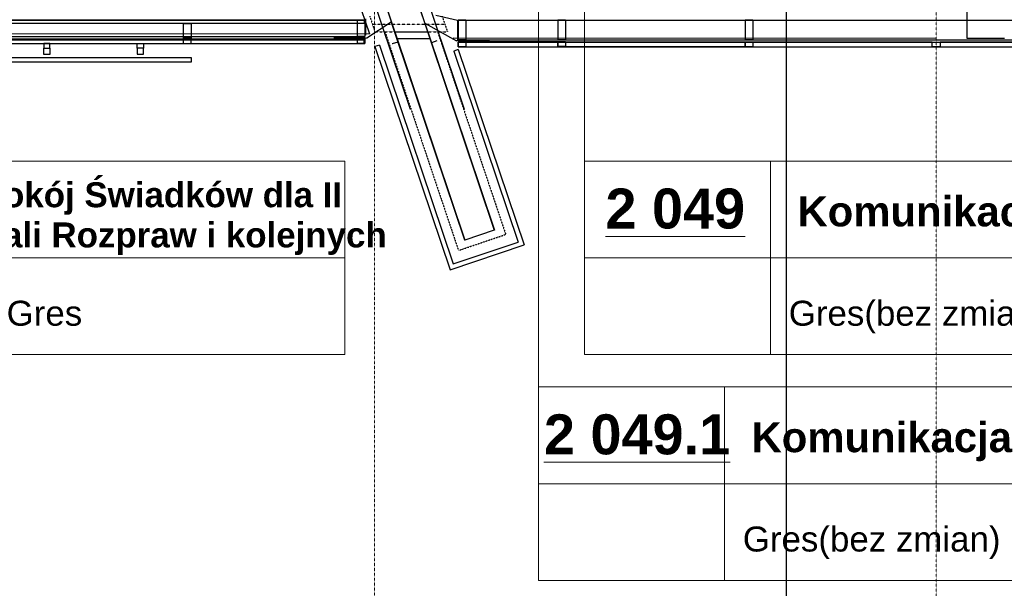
# Model space of a CAD drawing. Header units: millimetres. Extents: x -8838 to 31257, y -6224 to 3754.
# Tile 98 of 185: x 3700 to 4331, y -5690 to -5326. Entities that reach past the tile are written whole.
import ezdxf
from ezdxf.enums import TextEntityAlignment as Align

# ---------------------------------------------------------------- set-up
doc = ezdxf.new("R2010")
doc.units = ezdxf.units.MM
doc.header["$LTSCALE"] = 10
doc.header["$MEASUREMENT"] = 0
for name, pattern in [('rzut 2 pietra$0$ArchiTECH.PC 2. Line Type', [0.0025, 0.0015, -0.001]), ('rzut 2 pietra$0$ArchiTECH.PC 5. Line Type', [0.0053, 0.003, -0.001, 0.0003, -0.001]), ('rzut 2 pietra$0$ArchiTECH.PC Solid Line Type', [0]), ('SUFIT_2 PIETRO$0$ArchiTECH.PC 2. Line Type', [0.0025, 0.0015, -0.001]), ('SUFIT_2 PIETRO$0$ArchiTECH.PC Solid Line Type', [0])]:
    doc.linetypes.add(name, pattern=pattern)
doc.layers.add('_Etapy_opis', color=7, linetype='CONTINUOUS', lineweight=18)
doc.layers.add('IS_ARCH', color=254, linetype='CONTINUOUS', lineweight=18)
doc.layers.add('SUFIT_2 PIETRO$0$ELEM KONSTRUKCJI - inwent', color=254, linetype='CONTINUOUS')
doc.layers.add('SUFIT_2 PIETRO$0$INWENTARYZACJA', color=254, linetype='CONTINUOUS')
doc.styles.add('rzut 2 pietra$0$ArchiTECHStyle1', font='arial.ttf', dxfattribs={"height": 0.16})
doc.styles.add('rzut 2 pietra$0$ArchiTECHStyle2', font='arialbd.ttf', dxfattribs={"height": 0.192})

msp = doc.modelspace()

# ---------------------------------------------------------------- linework, layer by layer
at = {"layer": '_Etapy_opis', "color": 5}
msp.add_lwpolyline([(3477.82, -3961.16), (3141.93, -3007), (5530.28, -3007), (5741.13, -2653.07), (9611.1, -4017.92), (7982.09, -5987.21), (4191.04, -5987.21), (4191.22, -3961.16)], close=True, dxfattribs=at)
at = {"layer": '_Etapy_opis', "color": 3}
msp.add_lwpolyline([(3387.76, -3694.17), (-3457.77, -3694.17), (-3457.77, -5859.46), (4191.22, -5859.46), (4191.22, -3961.27), (3489.57, -3961.21), (3387.76, -3694.17)], dxfattribs=at)
at = {"layer": 'IS_ARCH', "linetype": 'rzut 2 pietra$0$ArchiTECH.PC 5. Line Type'}
for p, q in [((3927.47, -3084.11), (3927.16, -6165.15)), ((4287.47, -3084.15), (4287.16, -6164.87))]:
    msp.add_line(p, q, dxfattribs=at)
at = {"layer": 'IS_ARCH', "linetype": 'rzut 2 pietra$0$ArchiTECH.PC Solid Line Type'}
for p, q in [((4061.84, -5416.5), (4061.84, -4533.88)), ((4306.95, -4647.69), (4306.95, -5337.58)), ((3893.87, -5216.04), (3950.08, -5383.13)), ((3900.62, -5216.03), (3956.9, -5383.1)), ((3921.72, -5216.02), (3978, -5383.11)), ((3927.66, -5213.62), (3984.69, -5383.13)), ((3885.82, -5220.91), (3924.1, -5334.95)), ((4032.39, -5561.15), (4032.39, -5244.43)), ((3921.59, -5325.26), (3921.58, -5335.8)), ((3966.63, -5322.96), (3980.4, -5326.25)), ((2664.75, -5326.03), (3920.61, -5326.03)), ((2664.75, -5326.03), (3921.06, -5326.15)), ((3920.61, -5328.38), (2664.75, -5328.38)), ((3804.77, -5337.58), (3804.77, -5328.38)), ((3804.77, -5328.38), (3809.78, -5328.38)), ((3809.78, -5328.38), (3809.78, -5337.58)), ((3921.06, -5326.15), (3916.06, -5326.15)), ((3916.06, -5326.15), (3916.07, -5336.69)), ((3920.61, -5326.03), (3920.61, -5328.38)), ((3921.06, -5326.15), (3921.07, -5336.68)), ((3937.86, -5327.45), (3922.38, -5337.58)), ((3937.86, -5327.45), (3942.15, -5340.17)), ((3959.57, -5328.09), (3979.84, -5339.49)), ((3959.57, -5328.09), (3963.77, -5340.59)), ((3980.4, -5326.25), (3980.4, -5338.67)), ((3980.89, -5326.16), (3980.9, -5338.67)), ((3985.89, -5326.16), (3980.89, -5326.16)), ((3980.89, -5326.16), (4492.8, -5326.19)), ((3980.89, -5326.16), (4492.8, -5326.19)), ((3985.89, -5326.16), (3985.9, -5338.67)), ((4049.75, -5326.16), (4044.75, -5326.17)), ((4044.75, -5326.17), (4044.75, -5338.67)), ((4049.75, -5326.16), (4049.75, -5338.66)), ((4164.75, -5326.18), (4164.75, -5338.68)), ((4169.75, -5326.18), (4164.75, -5326.18)), ((4169.75, -5326.18), (4169.75, -5338.68)), ((2664.74, -5336.56), (3921.07, -5336.68)), ((2664.74, -5338.04), (3921.07, -5338.16)), ((3226.28, -5334.35), (3924.1, -5334.95)), ((3809.78, -5337.58), (3804.77, -5337.58)), ((3922.38, -5337.58), (3901.3, -5337.59)), ((3921.07, -5336.68), (3916.07, -5336.69)), ((3921.07, -5338.16), (3916.07, -5338.16)), ((3916.07, -5338.16), (3916.07, -5341.16)), ((3921.07, -5338.16), (3921.07, -5341.15)), ((3940.25, -5333.65), (3985.16, -5467.13)), ((3940.25, -5333.65), (3961.36, -5333.65)), ((3941.65, -5337.91), (3962.78, -5337.99)), ((3985.1, -5467.04), (3941.65, -5337.91)), ((3941.65, -5337.91), (3962.78, -5337.99)), ((3985.1, -5467.04), (3941.65, -5337.91)), ((3961.36, -5333.65), (4004.12, -5460.75)), ((3962.78, -5337.99), (4004.05, -5460.66)), ((3962.78, -5337.99), (4004.05, -5460.66)), ((3977.69, -5337.5), (4287.34, -5337.77)), ((4306.95, -5337.58), (4330.95, -5337.58)), ((3920.66, -5338.97), (2664.75, -5338.97)), ((2664.75, -5341.03), (3920.66, -5341.03)), ((2664.75, -5341.03), (3921.07, -5341.15)), ((3715.26, -5341.13), (3715.26, -5344.08)), ((3719.26, -5341.13), (3715.26, -5341.13)), ((3715.26, -5344.08), (3719.26, -5344.08)), ((3715.26, -5344.08), (3719.27, -5344.08)), ((3715.26, -5348.08), (3715.26, -5344.08)), ((3719.26, -5344.08), (3719.26, -5341.13)), ((3719.27, -5344.08), (3719.27, -5348.08)), ((3775.21, -5344.03), (3775.21, -5341.09)), ((3775.21, -5341.09), (3779.22, -5341.09)), ((3775.21, -5344.03), (3775.21, -5348.03)), ((3779.22, -5344.03), (3775.21, -5344.03)), ((3779.22, -5344.03), (3775.21, -5344.03)), ((3779.22, -5341.09), (3779.22, -5344.03)), ((3779.22, -5348.03), (3779.22, -5344.03)), ((3804.76, -5338.97), (3804.76, -5341.15)), ((3809.69, -5338.97), (3804.76, -5338.97)), ((3804.76, -5341.15), (3809.69, -5341.15)), ((3809.69, -5341.15), (3809.69, -5338.97)), ((3921.07, -5341.15), (3916.07, -5341.16)), ((3920.66, -5341.03), (3920.66, -5338.97)), ((3930.43, -5342.09), (3927.59, -5343.05)), ((3927.59, -5343.05), (3975.73, -5486.12)), ((3930.43, -5342.09), (3977.61, -5482.32)), ((3942.15, -5340.17), (3938.66, -5341.34)), ((3967.17, -5339.45), (3963.77, -5340.59)), ((4000.92, -5339.47), (3979.84, -5339.49)), ((3985.9, -5338.67), (3980.9, -5338.67)), ((3980.9, -5338.67), (4492.81, -5338.7)), ((3980.9, -5338.67), (4492.81, -5338.7)), ((3985.9, -5340.14), (3980.9, -5340.15)), ((3980.9, -5343.14), (3980.9, -5340.15)), ((3980.9, -5340.15), (3985.9, -5340.15)), ((3980.9, -5340.15), (3980.9, -5343.14)), ((3985.9, -5343.14), (3980.9, -5343.14)), ((3985.9, -5343.14), (3980.9, -5343.14)), ((3980.9, -5343.14), (4492.8, -5343.17)), ((3980.9, -5343.14), (4492.8, -5343.17)), ((3983.46, -5340.15), (4492.81, -5340.17)), ((3983.46, -5340.15), (4492.81, -5340.17)), ((3985.9, -5340.14), (3985.9, -5343.14)), ((4044.76, -5340.14), (3985.9, -5340.14)), ((3985.9, -5340.14), (3985.9, -5343.14)), ((3985.9, -5340.15), (3985.9, -5343.14)), ((3985.9, -5343.14), (4044.76, -5343.14)), ((4049.75, -5338.66), (4044.75, -5338.67)), ((4044.76, -5343.13), (4044.76, -5340.14)), ((4044.76, -5340.14), (4049.76, -5340.14)), ((4044.76, -5343.14), (4044.76, -5340.14)), ((4049.76, -5340.14), (4044.76, -5340.14)), ((4044.76, -5340.14), (4044.76, -5343.14)), ((4049.76, -5343.13), (4044.76, -5343.13)), ((4049.76, -5343.13), (4044.76, -5343.14)), ((4049.76, -5340.14), (4049.76, -5343.13)), ((4049.76, -5340.14), (4049.76, -5343.13)), ((4049.76, -5340.16), (4049.76, -5343.13)), ((4164.76, -5340.16), (4049.76, -5340.16)), ((4049.76, -5343.13), (4164.76, -5343.13)), ((4169.75, -5338.68), (4164.75, -5338.68)), ((4169.76, -5340.15), (4164.76, -5340.16)), ((4164.76, -5343.15), (4164.76, -5340.16)), ((4164.76, -5340.16), (4169.76, -5340.16)), ((4164.76, -5343.13), (4164.76, -5340.16)), ((4164.76, -5340.16), (4164.76, -5343.15)), ((4169.76, -5343.15), (4164.76, -5343.15)), ((4169.76, -5343.15), (4164.76, -5343.15)), ((4169.76, -5340.15), (4169.76, -5343.15)), ((4169.76, -5340.16), (4169.76, -5343.15)), ((4169.76, -5340.17), (4169.76, -5343.15)), ((4284.76, -5340.17), (4169.76, -5340.17)), ((4169.76, -5343.15), (4284.76, -5343.15)), ((4284.76, -5343.16), (4284.76, -5340.17)), ((4284.76, -5340.17), (4289.76, -5340.17)), ((4284.76, -5343.15), (4284.76, -5340.17)), ((4289.76, -5343.16), (4284.76, -5343.16)), ((4289.76, -5340.17), (4289.76, -5343.16)), ((4289.76, -5340.18), (4289.76, -5343.16)), ((4404.76, -5340.18), (4289.76, -5340.18)), ((4289.76, -5343.16), (4404.76, -5343.16)), ((3684.71, -5350.08), (3809.72, -5350.08)), ((3719.27, -5348.08), (3715.26, -5348.08)), ((3775.21, -5348.03), (3779.22, -5348.03)), ((3809.72, -5350.08), (3809.72, -5352.98)), ((3980.98, -5344.95), (3978.14, -5345.91)), ((3978.14, -5345.91), (4019.32, -5468.29)), ((3980.98, -5344.95), (4023.12, -5470.17)), ((3809.72, -5352.98), (3684.71, -5352.98)), ((3549.43, -5416.5), (3908.23, -5416.5)), ((3908.23, -5416.5), (3908.23, -5540.42)), ((4061.84, -5416.5), (4420.64, -5416.5)), ((4061.84, -5416.5), (4061.84, -5540.42)), ((4181.08, -5416.5), (4181.08, -5540.42)), ((4004.05, -5460.66), (3985.1, -5467.04)), ((4004.05, -5460.66), (3985.1, -5467.04)), ((3975.73, -5486.12), (4023.12, -5470.17)), ((3977.61, -5482.32), (4019.32, -5468.29)), ((3549.43, -5478.46), (3908.23, -5478.46)), ((4061.84, -5478.46), (4420.64, -5478.46)), ((3549.43, -5540.42), (3908.23, -5540.42)), ((4061.84, -5540.42), (4420.64, -5540.42)), ((4032.39, -5561.15), (4391.19, -5561.15)), ((4032.39, -5561.15), (4032.39, -5685.08)), ((4151.62, -5561.15), (4151.62, -5685.08)), ((4032.39, -5623.12), (4391.19, -5623.12)), ((4032.39, -5685.08), (4391.19, -5685.08))]:
    msp.add_line(p, q, dxfattribs=at)
at = {"layer": 'IS_ARCH', "linetype": 'rzut 2 pietra$0$ArchiTECH.PC 2. Line Type'}
for p, q in [((3924.23, -5323.65), (3927.59, -5333.65)), ((3970.65, -5323.66), (3974.02, -5333.66)), ((3925.91, -5328.65), (3972.34, -5328.66)), ((3927.59, -5333.65), (3974.02, -5333.66)), ((3934.07, -5333.9), (3981.1, -5473.7)), ((3967.56, -5333.18), (4011.38, -5463.41)), ((3981.1, -5473.7), (4011.38, -5463.41))]:
    msp.add_line(p, q, dxfattribs=at)
at = {"layer": 'SUFIT_2 PIETRO$0$ELEM KONSTRUKCJI - inwent', "linetype": 'SUFIT_2 PIETRO$0$ArchiTECH.PC Solid Line Type'}
for p, q in [((3941.65, -5337.91), (3962.78, -5337.99)), ((3985.1, -5467.04), (3941.65, -5337.91)), ((3941.65, -5337.91), (3962.78, -5337.99)), ((3985.1, -5467.04), (3941.65, -5337.91)), ((3962.78, -5337.99), (4004.05, -5460.66)), ((3962.78, -5337.99), (4004.05, -5460.66)), ((4004.05, -5460.66), (3985.1, -5467.04)), ((4004.05, -5460.66), (3985.1, -5467.04))]:
    msp.add_line(p, q, dxfattribs=at)
at = {"layer": 'SUFIT_2 PIETRO$0$INWENTARYZACJA', "linetype": 'SUFIT_2 PIETRO$0$ArchiTECH.PC Solid Line Type'}
for p, q in [((4306.95, -4647.69), (4306.95, -5337.58)), ((3893.87, -5216.04), (3950.08, -5383.13)), ((3900.62, -5216.03), (3956.9, -5383.1)), ((3921.72, -5216.02), (3978, -5383.11)), ((3927.66, -5213.62), (3984.69, -5383.13)), ((3885.82, -5220.91), (3924.1, -5334.95)), ((3921.59, -5325.26), (3921.58, -5335.8)), ((3966.63, -5322.96), (3980.4, -5326.25)), ((2664.75, -5326.03), (3921.06, -5326.15)), ((2664.75, -5326.03), (3920.61, -5326.03)), ((3920.61, -5328.38), (2664.75, -5328.38)), ((3804.77, -5328.38), (3809.78, -5328.38)), ((3804.77, -5337.58), (3804.77, -5328.38)), ((3809.78, -5328.38), (3809.78, -5337.58)), ((3916.06, -5326.15), (3916.07, -5336.69)), ((3921.06, -5326.15), (3916.06, -5326.15)), ((3920.61, -5326.03), (3920.61, -5328.38)), ((3921.06, -5326.15), (3921.07, -5336.68)), ((3937.86, -5327.45), (3922.38, -5337.58)), ((3937.86, -5327.45), (3942.15, -5340.17)), ((3959.57, -5328.09), (3963.77, -5340.59)), ((3959.57, -5328.09), (3979.84, -5339.49)), ((3980.4, -5326.25), (3980.4, -5338.67)), ((3980.89, -5326.16), (4492.8, -5326.19)), ((3980.89, -5326.16), (4492.8, -5326.19)), ((3985.89, -5326.16), (3980.89, -5326.16)), ((3980.89, -5326.16), (3980.9, -5338.67)), ((3985.89, -5326.16), (3985.9, -5338.67)), ((4049.75, -5326.16), (4044.75, -5326.17)), ((4044.75, -5326.17), (4044.75, -5338.67)), ((4049.75, -5326.16), (4049.75, -5338.66)), ((4169.75, -5326.18), (4164.75, -5326.18)), ((4164.75, -5326.18), (4164.75, -5338.68)), ((4169.75, -5326.18), (4169.75, -5338.68)), ((2664.74, -5336.56), (3921.07, -5336.68)), ((2664.74, -5338.04), (3921.07, -5338.16)), ((3226.28, -5334.35), (3924.1, -5334.95)), ((3809.78, -5337.58), (3804.77, -5337.58)), ((3922.38, -5337.58), (3901.3, -5337.59)), ((3921.07, -5336.68), (3916.07, -5336.69)), ((3916.07, -5338.16), (3916.07, -5341.16)), ((3921.07, -5338.16), (3916.07, -5338.16)), ((3921.07, -5338.16), (3921.07, -5341.15)), ((3940.25, -5333.65), (3961.36, -5333.65)), ((3940.25, -5333.65), (3985.16, -5467.13)), ((3961.36, -5333.65), (4004.12, -5460.75)), ((3977.69, -5337.5), (4287.34, -5337.77)), ((4306.95, -5337.58), (4330.95, -5337.58)), ((3920.66, -5338.97), (2664.75, -5338.97)), ((2664.75, -5341.03), (3921.07, -5341.15)), ((2664.75, -5341.03), (3920.66, -5341.03)), ((3719.26, -5341.13), (3715.26, -5341.13)), ((3715.26, -5341.13), (3715.26, -5344.08)), ((3715.26, -5348.08), (3715.26, -5344.08)), ((3715.26, -5344.08), (3719.27, -5344.08)), ((3715.26, -5344.08), (3719.26, -5344.08)), ((3719.26, -5344.08), (3719.26, -5341.13)), ((3719.27, -5344.08), (3719.27, -5348.08)), ((3775.21, -5341.09), (3779.22, -5341.09)), ((3775.21, -5344.03), (3775.21, -5341.09)), ((3779.22, -5344.03), (3775.21, -5344.03)), ((3779.22, -5344.03), (3775.21, -5344.03)), ((3775.21, -5344.03), (3775.21, -5348.03)), ((3779.22, -5341.09), (3779.22, -5344.03)), ((3779.22, -5348.03), (3779.22, -5344.03)), ((3809.69, -5338.97), (3804.76, -5338.97)), ((3804.76, -5338.97), (3804.76, -5341.15)), ((3804.76, -5341.15), (3809.69, -5341.15)), ((3809.69, -5341.15), (3809.69, -5338.97)), ((3921.07, -5341.15), (3916.07, -5341.16)), ((3920.66, -5341.03), (3920.66, -5338.97)), ((3930.43, -5342.09), (3927.59, -5343.05)), ((3927.59, -5343.05), (3975.73, -5486.12)), ((3930.43, -5342.09), (3977.61, -5482.32)), ((3942.15, -5340.17), (3938.66, -5341.34)), ((3967.17, -5339.45), (3963.77, -5340.59)), ((4000.92, -5339.47), (3979.84, -5339.49)), ((3980.9, -5338.67), (4492.81, -5338.7)), ((3980.9, -5338.67), (4492.81, -5338.7)), ((3985.9, -5338.67), (3980.9, -5338.67)), ((3985.9, -5340.14), (3980.9, -5340.15)), ((3980.9, -5340.15), (3980.9, -5343.14)), ((3980.9, -5340.15), (3985.9, -5340.15)), ((3980.9, -5343.14), (3980.9, -5340.15)), ((3980.9, -5343.14), (4492.8, -5343.17)), ((3980.9, -5343.14), (4492.8, -5343.17)), ((3985.9, -5343.14), (3980.9, -5343.14)), ((3985.9, -5343.14), (3980.9, -5343.14)), ((3983.46, -5340.15), (4492.81, -5340.17)), ((3983.46, -5340.15), (4492.81, -5340.17)), ((3985.9, -5340.14), (3985.9, -5343.14)), ((4044.76, -5340.14), (3985.9, -5340.14)), ((3985.9, -5340.14), (3985.9, -5343.14)), ((3985.9, -5340.15), (3985.9, -5343.14)), ((3985.9, -5343.14), (4044.76, -5343.14)), ((4049.75, -5338.66), (4044.75, -5338.67)), ((4044.76, -5340.14), (4044.76, -5343.14)), ((4049.76, -5340.14), (4044.76, -5340.14)), ((4044.76, -5343.14), (4044.76, -5340.14)), ((4044.76, -5340.14), (4049.76, -5340.14)), ((4044.76, -5343.13), (4044.76, -5340.14)), ((4049.76, -5343.13), (4044.76, -5343.14)), ((4049.76, -5343.13), (4044.76, -5343.13)), ((4049.76, -5340.14), (4049.76, -5343.13)), ((4049.76, -5340.14), (4049.76, -5343.13)), ((4164.76, -5340.16), (4049.76, -5340.16)), ((4049.76, -5340.16), (4049.76, -5343.13)), ((4049.76, -5343.13), (4164.76, -5343.13)), ((4169.75, -5338.68), (4164.75, -5338.68)), ((4169.76, -5340.15), (4164.76, -5340.16)), ((4164.76, -5340.16), (4164.76, -5343.15)), ((4164.76, -5343.13), (4164.76, -5340.16)), ((4164.76, -5340.16), (4169.76, -5340.16)), ((4164.76, -5343.15), (4164.76, -5340.16)), ((4169.76, -5343.15), (4164.76, -5343.15)), ((4169.76, -5343.15), (4164.76, -5343.15)), ((4169.76, -5340.15), (4169.76, -5343.15)), ((4169.76, -5340.16), (4169.76, -5343.15)), ((4284.76, -5340.17), (4169.76, -5340.17)), ((4169.76, -5340.17), (4169.76, -5343.15)), ((4169.76, -5343.15), (4284.76, -5343.15)), ((4284.76, -5343.15), (4284.76, -5340.17)), ((4284.76, -5340.17), (4289.76, -5340.17)), ((4284.76, -5343.16), (4284.76, -5340.17)), ((4289.76, -5343.16), (4284.76, -5343.16)), ((4289.76, -5340.17), (4289.76, -5343.16)), ((4404.76, -5340.18), (4289.76, -5340.18)), ((4289.76, -5340.18), (4289.76, -5343.16)), ((4289.76, -5343.16), (4404.76, -5343.16)), ((3684.71, -5350.08), (3809.72, -5350.08)), ((3719.27, -5348.08), (3715.26, -5348.08)), ((3775.21, -5348.03), (3779.22, -5348.03)), ((3809.72, -5350.08), (3809.72, -5352.98)), ((3980.98, -5344.95), (3978.14, -5345.91)), ((3978.14, -5345.91), (4019.32, -5468.29)), ((3980.98, -5344.95), (4023.12, -5470.17)), ((3809.72, -5352.98), (3684.71, -5352.98)), ((3975.73, -5486.12), (4023.12, -5470.17)), ((3977.61, -5482.32), (4019.32, -5468.29))]:
    msp.add_line(p, q, dxfattribs=at)
at = {"layer": 'SUFIT_2 PIETRO$0$INWENTARYZACJA', "linetype": 'SUFIT_2 PIETRO$0$ArchiTECH.PC 2. Line Type'}
for p, q in [((3924.23, -5323.65), (3927.59, -5333.65)), ((3970.65, -5323.66), (3974.02, -5333.66)), ((3925.91, -5328.65), (3972.34, -5328.66)), ((3927.59, -5333.65), (3974.02, -5333.66)), ((3934.07, -5333.9), (3981.1, -5473.7)), ((3967.56, -5333.18), (4011.38, -5463.41)), ((3981.1, -5473.7), (4011.38, -5463.41))]:
    msp.add_line(p, q, dxfattribs=at)

# ---------------------------------------------------------------- texts
at = {"layer": 'IS_ARCH'}
for s, height, style, p in [('Pokój Świadków dla II', 16, 'rzut 2 pietra$0$ArchiTECHStyle2', (3674.31, -5450.8)), ('%%u2 049%%u', 25.6, 'rzut 2 pietra$0$ArchiTECHStyle2', (4075.27, -5467.31)), ('Komunikacja', 19.2, 'rzut 2 pietra$0$ArchiTECHStyle2', (4198.34, -5464.02)), ('Sali Rozpraw i kolejnych', 16, 'rzut 2 pietra$0$ArchiTECHStyle2', (3674.31, -5476.54)), ('Gres', 16, 'rzut 2 pietra$0$ArchiTECHStyle1', (3691.52, -5526.69)), ('Gres(bez zmian)', 16, 'rzut 2 pietra$0$ArchiTECHStyle1', (4192.74, -5526.69)), ('%%u2 049.1%%u', 25.6, 'rzut 2 pietra$0$ArchiTECHStyle2', (4035.86, -5611.96)), ('Komunikacja', 19.2, 'rzut 2 pietra$0$ArchiTECHStyle2', (4168.89, -5608.68)), ('Gres(bez zmian)', 16, 'rzut 2 pietra$0$ArchiTECHStyle1', (4163.29, -5671.34))]:
    msp.add_text(s, height=height, dxfattribs=dict(at, style=style)).set_placement(p, align=Align.BOTTOM_LEFT)

doc.saveas('drawing.dxf')
